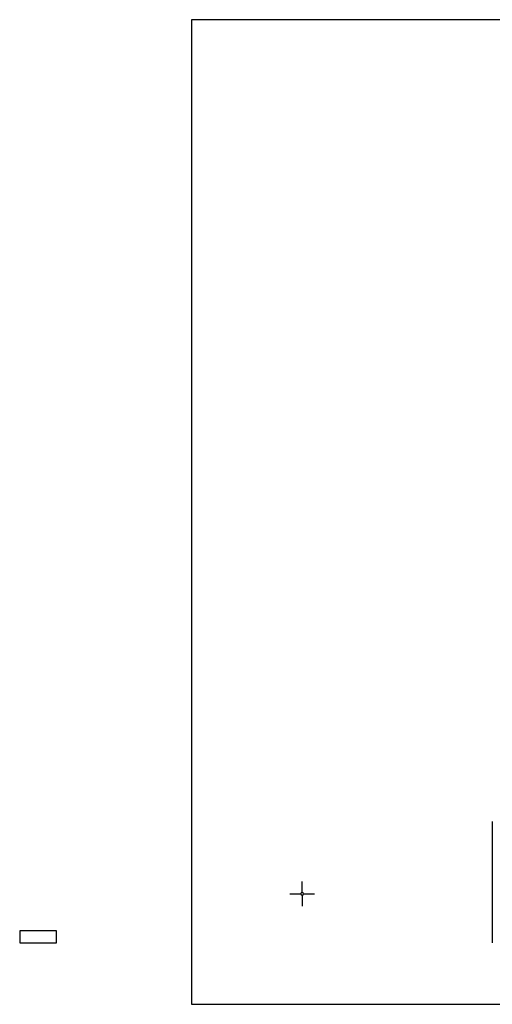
# Model space of a CAD drawing. Extents: x -17 to 189, y -4 to 76.
# Tile 1 of 14: x -17 to 21, y -4 to 76. Entities that reach past the tile are written whole.
import ezdxf

# ---------------------------------------------------------------- set-up
doc = ezdxf.new("R2010")
doc.units = 0
doc.layers.add('996', color=7, linetype='CONTINUOUS')
doc.layers.add('998', color=7, linetype='CONTINUOUS')

# ---------------------------------------------------------------- blocks, each defined once
blk = doc.blocks.new('M21')
for p, q in [((0, 0.057), (0, 0.5)), ((-0.5, 0), (-0.057, 0)), ((0.057, 0), (0.5, 0)), ((0, -0.057), (0, -0.5))]:
    blk.add_line(p, q)
for start, end in [(90.001, 179.999), (90.001, 179.999), (0.001, 89.999), (0.001, 89.999), (180.001, 269.999), (180.001, 269.999), (270.001, 359.999), (270.001, 359.999)]:
    blk.add_arc((0, 0), 0.057, start, end)

msp = doc.modelspace()

# ---------------------------------------------------------------- linework, layer by layer
at = {"layer": '996', "color": 1, "linetype": 'CONTINUOUS'}
msp.add_line((21.48, 10.9), (21.48, 1), dxfattribs=at)
at = {"layer": '998', "color": 1, "linetype": 'CONTINUOUS'}
for p, q in [((189, 76.25), (-3, 76.25)), ((-3, 76.25), (-3, -4)), ((-3, -4), (189, -4))]:
    msp.add_line(p, q, dxfattribs=at)
at = {"layer": '998', "color": 2, "linetype": 'CONTINUOUS'}
for p, q in [((-14, 2), (-17, 2)), ((-17, 2), (-17, 1)), ((-14, 1), (-14, 2)), ((-17, 1), (-14, 1))]:
    msp.add_line(p, q, dxfattribs=at)
at = {"layer": '998'}
msp.add_lwpolyline([(-17, 1), (-14, 1), (-14, 2), (-17, 2), (-17, 1)], dxfattribs=at)

# ---------------------------------------------------------------- block references
at = {"layer": '998', "color": 1, "xscale": 2, "yscale": 2}
msp.add_blockref('M21', (6, 5), dxfattribs=at)

doc.saveas('drawing.dxf')
